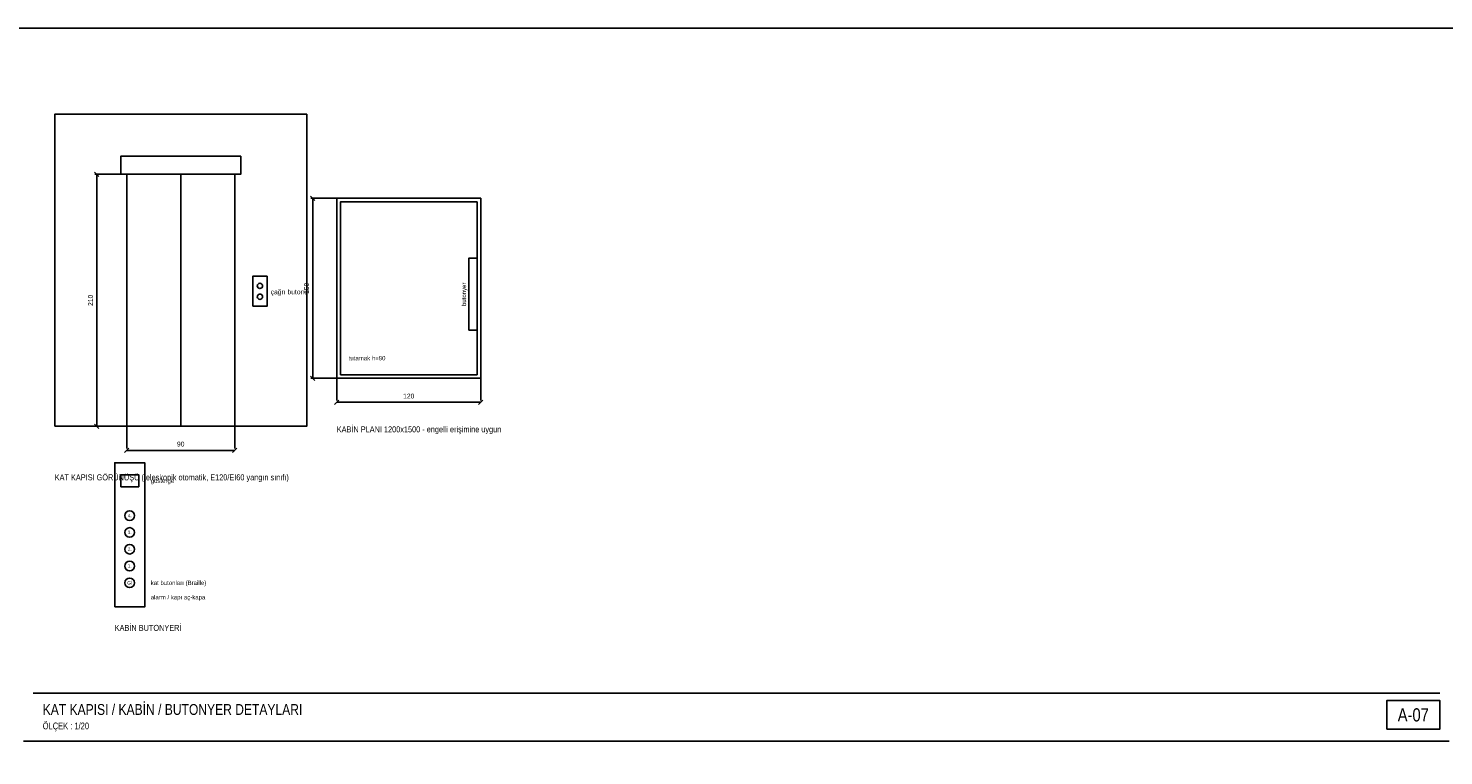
# Model space of a CAD drawing. Header units: centimetres. Extents: x 0 to 15545, y -30 to 2970.
# Tile 16 of 31: x 7460 to 10408, y 1455 to 2970. Entities that reach past the tile are written whole.
import ezdxf
from ezdxf.enums import TextEntityAlignment as Align

# ---------------------------------------------------------------- set-up
doc = ezdxf.new("R2010")
doc.units = ezdxf.units.CM
for name, color, linetype in [('ASN-ANTET', 4, 'CONTINUOUS'), ('ASN-BASLIK', 5, 'CONTINUOUS'), ('ASN-CERCEVE', 7, 'CONTINUOUS'), ('ASN-DUVAR', 7, 'CONTINUOUS'), ('ASN-KABIN', 5, 'CONTINUOUS'), ('ASN-KAPI', 3, 'CONTINUOUS'), ('ASN-OLCU', 3, 'CONTINUOUS'), ('ASN-YAZI', 4, 'CONTINUOUS')]:
    doc.layers.add(name, color=color, linetype=linetype)
doc.styles.get("Standard").update_dxf_attribs({"font": 'arial.ttf', "width": 0.8})

msp = doc.modelspace()

# ---------------------------------------------------------------- linework, layer by layer
at = {"layer": 'ASN-ANTET'}
msp.add_line((7470, 1585), (10400, 1585), dxfattribs=at)
msp.add_lwpolyline([(10290, 1510), (10400, 1510), (10400, 1570), (10290, 1570)], close=True, dxfattribs=at)
at = {"layer": 'ASN-CERCEVE'}
msp.add_line((7450, 1485), (10420, 1485), dxfattribs=at)
for points in [[(0, 0), (15545, 0), (15545, 2970), (0, 2970)], [(100, 0), (15520, 0), (15520, 2970), (100, 2970)]]:
    msp.add_lwpolyline(points, close=True, dxfattribs=at)
at = {"layer": 'ASN-DUVAR'}
msp.add_lwpolyline([(7515, 2141), (8040, 2141), (8040, 2791), (7515, 2791)], close=True, dxfattribs=at)
at = {"layer": 'ASN-KABIN'}
msp.add_line((8110, 2466), (8110, 2466), dxfattribs=at)
for points in [[(8102.5, 2241), (8402.5, 2241), (8402.5, 2616), (8102.5, 2616)], [(8110, 2248.5), (8395, 2248.5), (8395, 2608.5), (8110, 2608.5)], [(8377.5, 2341), (8395, 2341), (8395, 2491), (8377.5, 2491)], [(7640, 1765), (7702.5, 1765), (7702.5, 2065), (7640, 2065)], [(7652.5, 2015), (7690, 2015), (7690, 2040), (7652.5, 2040)]]:
    msp.add_lwpolyline(points, close=True, dxfattribs=at)
for centre in [(7671.2, 1955), (7671.2, 1920), (7671.2, 1885), (7671.2, 1850), (7671.2, 1815)]:
    msp.add_circle(centre, 10, dxfattribs=at)
at = {"layer": 'ASN-KAPI'}
for p, q in [((7777.5, 2141), (7777.5, 2666)), ((8140, 2616), (8365, 2616))]:
    msp.add_line(p, q, dxfattribs=at)
for points in [[(7652.5, 2666), (7902.5, 2666), (7902.5, 2703.5), (7652.5, 2703.5)], [(7665, 2141), (7890, 2141), (7890, 2666), (7665, 2666)], [(7927.5, 2391), (7957.5, 2391), (7957.5, 2453.5), (7927.5, 2453.5)]]:
    msp.add_lwpolyline(points, close=True, dxfattribs=at)
for centre in [(7942.5, 2433.5), (7942.5, 2411)]:
    msp.add_circle(centre, 5.5, dxfattribs=at)
at = {"layer": 'ASN-OLCU'}
for p, q in [((7607, 2661.5), (7598, 2670.5)), ((7665, 2666), (7598.5, 2666)), ((7602.5, 2141), (7602.5, 2666)), ((8057, 2611.5), (8048, 2620.5)), ((8102.5, 2616), (8048.5, 2616)), ((8052.5, 2241), (8052.5, 2616)), ((8057, 2236.5), (8048, 2245.5)), ((8102.5, 2241), (8048.5, 2241)), ((8102.5, 2241), (8102.5, 2195)), ((8402.5, 2241), (8402.5, 2195)), ((8098, 2186.5), (8107, 2195.5)), ((8102.5, 2191), (8402.5, 2191)), ((8398, 2186.5), (8407, 2195.5)), ((7607, 2136.5), (7598, 2145.5)), ((7665, 2141), (7598.5, 2141)), ((7665, 2141), (7665, 2095)), ((7890, 2141), (7890, 2095)), ((7660.5, 2086.5), (7669.5, 2095.5)), ((7885.5, 2086.5), (7894.5, 2095.5)), ((7665, 2091), (7890, 2091))]:
    msp.add_line(p, q, dxfattribs=at)

# ---------------------------------------------------------------- texts
at = {"layer": 'ASN-ANTET', "width": 0.8}
msp.add_text('A-07', height=27.5, dxfattribs=at).set_placement((10345, 1540), align=Align.MIDDLE_CENTER)
msp.add_text('ÖLÇEK : 1/20', height=14, dxfattribs=at).set_placement((7490, 1510))
at = {"layer": 'ASN-BASLIK', "width": 0.8}
for s, height, p in [('KABİN PLANI 1200x1500 - engelli erişimine uygun', 12.5, (8102.5, 2128.5)), ('KAT KAPISI GÖRÜNÜŞÜ (teleskopik otomatik, E120/EI60 yangın sınıfı)', 12.5, (7515, 2028.5)), ('KABİN BUTONYERİ', 12.5, (7640, 1715)), ('KAT KAPISI / KABİN / BUTONYER DETAYLARI', 22.5, (7490, 1540))]:
    msp.add_text(s, height=height, dxfattribs=at).set_placement(p)
at = {"layer": 'ASN-OLCU', "width": 0.8}
for s, p in [('150', (8047.5, 2428.5)), ('210', (7597.5, 2403.5))]:
    msp.add_text(s, height=10, rotation=90, dxfattribs=at).set_placement(p, align=Align.BOTTOM_CENTER)
for s, p in [('120', (8252.5, 2196)), ('90', (7777.5, 2096))]:
    msp.add_text(s, height=10, dxfattribs=at).set_placement(p, align=Align.BOTTOM_CENTER)
at = {"layer": 'ASN-YAZI', "width": 0.8}
for s, height, p in [('çağrı butonu', 10, (7965, 2421)), ('gösterge', 9, (7715, 2027.5)), ('kat butonları (Braille)', 9, (7715, 1815)), ('alarm / kapı aç-kapa', 9, (7715, 1785))]:
    msp.add_text(s, height=height, dxfattribs=at).set_placement(p, align=Align.MIDDLE_LEFT)
msp.add_text('butonyer', height=9, rotation=90, dxfattribs=at).set_placement((8367.5, 2416), align=Align.MIDDLE_CENTER)
msp.add_text('tutamak h=90', height=9, dxfattribs=at).set_placement((8127.5, 2278.5))
for s, p in [('4.', (7671.2, 1955)), ('3.', (7671.2, 1920)), ('2.', (7671.2, 1885)), ('1.', (7671.2, 1850)), ('Gİ', (7671.2, 1815))]:
    msp.add_text(s, height=7, dxfattribs=at).set_placement(p, align=Align.MIDDLE_CENTER)

doc.saveas('drawing.dxf')
